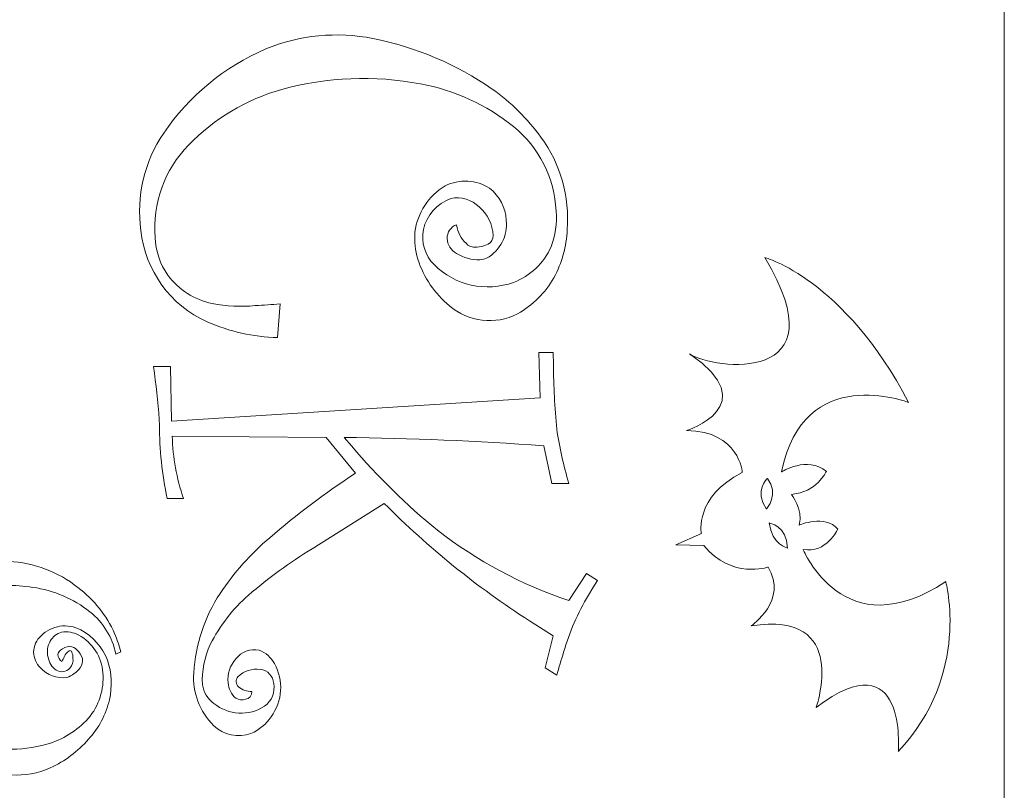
# Model space of a CAD drawing. Header units: millimetres. Extents: x -357 to 413, y -199 to 390.
# Tile 213 of 256: x 344 to 413, y 99 to 153. Entities that reach past the tile are written whole.
import ezdxf

# ---------------------------------------------------------------- set-up
doc = ezdxf.new("R2010")
doc.units = ezdxf.units.MM
doc.header["$MEASUREMENT"] = 0
doc.layers.add('Layer 1', color=7, linetype='Continuous')

msp = doc.modelspace()

# ---------------------------------------------------------------- linework, layer by layer
at = {"layer": 'Layer 1', "color": 173, "lineweight": 0}
msp.add_open_spline([(412.5212, 97.8702), (412.5212, 97.8702), (412.5212, 235.8701), (412.5212, 235.8701), (412.5212, 235.8701), (412.5212, 235.8701), (409.5212, 235.8701), (409.5212, 235.8701), (409.5212, 235.8701), (409.5212, 235.8701), (409.5212, 238.8701), (409.5212, 238.8701), (409.5212, 238.8701), (409.5212, 238.8701), (412.5212, 238.8701), (412.5212, 238.8701), (412.5212, 238.8701), (412.5212, 238.8701), (412.5212, 241.8701), (412.5212, 241.8701), (412.5212, 241.8701), (412.5212, 241.8701), (409.5212, 241.8701), (409.5212, 241.8701), (409.5212, 241.8701), (409.5212, 241.8701), (409.5212, 244.8701), (409.5212, 244.8701), (409.5212, 244.8701), (409.5212, 244.8701), (268.5212, 244.8701), (268.5212, 244.8701), (268.5212, 244.8701), (268.5212, 244.8701), (268.5212, 241.8701), (268.5212, 241.8701), (268.5212, 241.8701), (268.5212, 241.8701), (265.5212, 241.8701), (265.5212, 241.8701), (265.5212, 241.8701), (265.5212, 241.8701), (265.5212, 238.8701), (265.5212, 238.8701), (265.5212, 238.8701), (265.5212, 238.8701), (268.5212, 238.8701), (268.5212, 238.8701), (268.5212, 238.8701), (268.5212, 238.8701), (268.5212, 235.8701), (268.5212, 235.8701), (268.5212, 235.8701), (268.5212, 235.8701), (265.5212, 235.8701), (265.5212, 235.8701), (265.5212, 235.8701), (265.5212, 235.8701), (265.5212, 97.8702), (265.5212, 97.8702), (265.5212, 97.8702), (265.5212, 97.8702), (412.5212, 97.8702), (412.5212, 97.8702)], degree=3, knots=[0, 0, 0, 0, 0.0588235, 0.0588235, 0.0588235, 0.0588235, 0.1176471, 0.1176471, 0.1176471, 0.1176471, 0.1764706, 0.1764706, 0.1764706, 0.1764706, 0.2352941, 0.2352941, 0.2352941, 0.2352941, 0.2941176, 0.2941176, 0.2941176, 0.2941176, 0.3529412, 0.3529412, 0.3529412, 0.3529412, 0.4117647, 0.4117647, 0.4117647, 0.4117647, 0.4705882, 0.4705882, 0.4705882, 0.4705882, 0.5294118, 0.5294118, 0.5294118, 0.5294118, 0.5882353, 0.5882353, 0.5882353, 0.5882353, 0.6470588, 0.6470588, 0.6470588, 0.6470588, 0.7058824, 0.7058824, 0.7058824, 0.7058824, 0.7647059, 0.7647059, 0.7647059, 0.7647059, 0.8235294, 0.8235294, 0.8235294, 0.8235294, 0.8823529, 0.8823529, 0.8823529, 0.8823529, 1, 1, 1, 1], dxfattribs=at)
at = {"layer": 'Layer 1', "color": 140, "lineweight": 0}
for points, knots in [([(382.0487, 137.9763), (381.9948, 136.8049), (381.6771, 135.6604), (381.1195, 134.6288), (381.1195, 134.6288), (380.5239, 133.5721), (379.646, 132.7022), (378.5838, 132.1164), (378.5838, 132.1164), (377.0397, 131.3056), (375.1554, 131.5255), (373.8395, 132.6701), (373.8395, 132.6701), (372.8057, 133.5131), (372.0401, 134.6393), (371.6366, 135.9108), (371.6366, 135.9108), (371.4532, 136.525), (371.3821, 137.1673), (371.4268, 137.8068), (371.4268, 137.8068), (371.6089, 139.1452), (372.3836, 140.3286), (373.5374, 141.0309), (373.5374, 141.0309), (374.5292, 141.5209), (375.7031, 141.4589), (376.6376, 140.8671), (376.6376, 140.8671), (377.3309, 140.3299), (377.7521, 139.5148), (377.7894, 138.6385), (377.7894, 138.6385), (377.9189, 137.5592), (377.3794, 136.5098), (376.4265, 135.9868), (376.4265, 135.9868), (376.2813, 135.9192), (376.1233, 135.8838), (375.9632, 135.8831), (375.9632, 135.8831), (375.3829, 135.8587), (374.8089, 136.0115), (374.3176, 136.3211), (374.3176, 136.3211), (373.9397, 136.533), (373.6973, 136.9249), (373.6765, 137.3577), (373.6765, 137.3577), (373.6619, 137.7888), (373.931, 138.1794), (374.339, 138.3194), (374.339, 138.3194), (374.339, 138.3194), (374.3638, 138.0971), (374.3638, 138.0971), (374.3638, 138.0971), (374.4903, 137.6298), (374.7566, 137.2126), (375.1271, 136.9009), (375.1271, 136.9009), (375.2377, 136.8134), (375.3734, 136.7637), (375.5144, 136.7593), (375.5144, 136.7593), (375.8681, 136.7376), (376.2214, 136.8074), (376.5402, 136.9622), (376.5402, 136.9622), (376.76, 137.0844), (376.8923, 137.3201), (376.8821, 137.5714), (376.8821, 137.5714), (376.855, 138.3415), (376.5043, 139.0642), (375.9161, 139.562), (375.9161, 139.562), (375.3906, 140.073), (374.647, 140.2922), (373.9284, 140.1479), (373.9284, 140.1479), (372.9738, 139.7866), (372.2597, 138.9799), (372.017, 137.9886), (372.017, 137.9886), (371.844, 137.0965), (372.1273, 136.1767), (372.7723, 135.5366), (372.7723, 135.5366), (374.2225, 134.084), (376.3817, 133.6028), (378.3114, 134.3022), (378.3114, 134.3022), (379.4713, 134.7513), (380.4088, 135.6365), (380.9238, 136.7687), (380.9238, 136.7687), (381.2292, 137.5635), (381.3475, 138.4178), (381.2694, 139.2657), (381.2694, 139.2657), (381.168, 141.5668), (380.0865, 143.7151), (378.2986, 145.1672), (378.2986, 145.1672), (376.4198, 146.6811), (374.1933, 147.7029), (371.8203, 148.14), (371.8203, 148.14), (368.6076, 148.7532), (365.2975, 148.6205), (362.1442, 147.7519), (362.1442, 147.7519), (359.6707, 147.052), (357.4264, 145.7104), (355.6389, 143.863), (355.6389, 143.863), (353.9722, 142.1508), (353.1246, 139.8021), (353.3137, 137.4201), (353.3137, 137.4201), (353.3613, 136.4814), (353.6667, 135.5737), (354.1962, 134.7972), (354.1962, 134.7972), (354.9609, 133.7902), (356.062, 133.0922), (357.299, 132.8302), (357.299, 132.8302), (358.2887, 132.6397), (359.2998, 132.5883), (360.3037, 132.6775), (360.3037, 132.6775), (360.8795, 132.7123), (361.4548, 132.755), (362.0294, 132.8057), (362.0294, 132.8057), (362.0294, 132.8057), (361.8584, 130.4549), (361.8584, 130.4549), (361.8584, 130.4549), (360.164, 130.4961), (358.494, 130.8691), (356.9431, 131.5528), (356.9431, 131.5528), (354.3787, 132.6975), (352.6193, 135.1254), (352.3301, 137.9188), (352.3301, 137.9188), (351.9959, 140.2967), (352.5613, 142.7145), (353.9153, 144.6976), (353.9153, 144.6976), (355.6811, 147.2951), (358.1495, 149.3354), (361.0329, 150.5809), (361.0329, 150.5809), (363.3986, 151.5452), (365.9947, 151.7962), (368.5013, 151.3029), (368.5013, 151.3029), (371.4892, 150.7101), (374.3226, 149.5088), (376.826, 147.7733), (376.826, 147.7733), (378.1302, 146.8467), (379.2758, 145.7151), (380.2182, 144.4223), (380.2182, 144.4223), (381.5823, 142.5632), (382.2322, 140.2749), (382.0487, 137.9763)], [0, 0, 0, 0, 0.0227273, 0.0227273, 0.0227273, 0.0227273, 0.0454545, 0.0454545, 0.0454545, 0.0454545, 0.0681818, 0.0681818, 0.0681818, 0.0681818, 0.0909091, 0.0909091, 0.0909091, 0.0909091, 0.1136364, 0.1136364, 0.1136364, 0.1136364, 0.1363636, 0.1363636, 0.1363636, 0.1363636, 0.1590909, 0.1590909, 0.1590909, 0.1590909, 0.1818182, 0.1818182, 0.1818182, 0.1818182, 0.2045455, 0.2045455, 0.2045455, 0.2045455, 0.2272727, 0.2272727, 0.2272727, 0.2272727, 0.25, 0.25, 0.25, 0.25, 0.2727273, 0.2727273, 0.2727273, 0.2727273, 0.2954545, 0.2954545, 0.2954545, 0.2954545, 0.3181818, 0.3181818, 0.3181818, 0.3181818, 0.3409091, 0.3409091, 0.3409091, 0.3409091, 0.3636364, 0.3636364, 0.3636364, 0.3636364, 0.3863636, 0.3863636, 0.3863636, 0.3863636, 0.4090909, 0.4090909, 0.4090909, 0.4090909, 0.4318182, 0.4318182, 0.4318182, 0.4318182, 0.4545455, 0.4545455, 0.4545455, 0.4545455, 0.4772727, 0.4772727, 0.4772727, 0.4772727, 0.5, 0.5, 0.5, 0.5, 0.5227273, 0.5227273, 0.5227273, 0.5227273, 0.5454545, 0.5454545, 0.5454545, 0.5454545, 0.5681818, 0.5681818, 0.5681818, 0.5681818, 0.5909091, 0.5909091, 0.5909091, 0.5909091, 0.6136364, 0.6136364, 0.6136364, 0.6136364, 0.6363636, 0.6363636, 0.6363636, 0.6363636, 0.6590909, 0.6590909, 0.6590909, 0.6590909, 0.6818182, 0.6818182, 0.6818182, 0.6818182, 0.7045455, 0.7045455, 0.7045455, 0.7045455, 0.7272727, 0.7272727, 0.7272727, 0.7272727, 0.75, 0.75, 0.75, 0.75, 0.7727273, 0.7727273, 0.7727273, 0.7727273, 0.7954545, 0.7954545, 0.7954545, 0.7954545, 0.8181818, 0.8181818, 0.8181818, 0.8181818, 0.8409091, 0.8409091, 0.8409091, 0.8409091, 0.8636364, 0.8636364, 0.8636364, 0.8636364, 0.8863636, 0.8863636, 0.8863636, 0.8863636, 0.9090909, 0.9090909, 0.9090909, 0.9090909, 0.9318182, 0.9318182, 0.9318182, 0.9318182, 0.9545455, 0.9545455, 0.9545455, 0.9545455, 1, 1, 1, 1]), ([(405.1318, 101.6013), (410.2055, 106.973), (408.4368, 113.4409), (408.4368, 113.4409), (408.4368, 113.4409), (401.3558, 108.7387), (398.4941, 115.6805), (398.4941, 115.6805), (398.4941, 115.6805), (400.1172, 115.3733), (400.906, 117.0908), (400.906, 117.0908), (400.906, 117.0908), (400.0072, 118.1651), (398.2239, 117.3777), (398.2239, 117.3777), (398.2239, 117.3777), (398.5044, 118.4958), (397.6781, 119.5217), (397.6781, 119.5217), (397.6781, 119.5217), (399.4112, 119.6114), (400.1148, 121.1248), (400.1148, 121.1248), (400.1148, 121.1248), (398.7711, 122.2366), (396.9974, 121.0808), (396.9974, 121.0808), (396.9974, 121.0808), (398.4928, 128.7564), (405.8476, 125.9301), (405.8476, 125.9301), (405.8476, 125.9301), (401.3532, 134.5521), (395.8144, 136.0373), (395.8144, 136.0373), (395.8144, 136.0373), (401.2154, 127.0938), (392.2645, 128.2184), (390.5767, 129.3104), (390.5767, 129.3104), (395.893, 125.731), (390.3667, 123.9649), (390.3667, 123.9649), (390.3667, 123.9649), (394.0607, 123.9391), (394.2546, 121.0385), (394.2546, 121.0385), (394.2546, 121.0385), (390.8913, 119.3784), (391.399, 116.7895), (391.399, 116.7895), (391.399, 116.7895), (391.399, 116.7895), (389.6148, 116.002), (389.6148, 116.002), (389.6148, 116.002), (389.6148, 116.002), (391.5643, 115.9468), (391.5643, 115.9468), (391.5643, 115.9468), (393.5285, 113.5809), (396.047, 114.4498), (396.047, 114.4498), (396.047, 114.4498), (397.4941, 112.1699), (394.8722, 110.3502), (394.8722, 110.3502), (394.8722, 110.3502), (401.803, 111.4659), (399.4036, 104.667), (399.4036, 104.667), (399.4036, 104.667), (405.7748, 109.4802), (405.1318, 101.6013), (405.1318, 101.6013)], [0, 0, 0, 0, 0.05, 0.05, 0.05, 0.05, 0.1, 0.1, 0.1, 0.1, 0.15, 0.15, 0.15, 0.15, 0.2, 0.2, 0.2, 0.2, 0.25, 0.25, 0.25, 0.25, 0.3, 0.3, 0.3, 0.3, 0.35, 0.35, 0.35, 0.35, 0.4, 0.4, 0.4, 0.4, 0.45, 0.45, 0.45, 0.45, 0.5, 0.5, 0.5, 0.5, 0.55, 0.55, 0.55, 0.55, 0.6, 0.6, 0.6, 0.6, 0.65, 0.65, 0.65, 0.65, 0.7, 0.7, 0.7, 0.7, 0.75, 0.75, 0.75, 0.75, 0.8, 0.8, 0.8, 0.8, 0.85, 0.85, 0.85, 0.85, 0.9, 0.9, 0.9, 0.9, 1, 1, 1, 1]), ([(383.8293, 112.9955), (383.8293, 112.9955), (383.5358, 112.5037), (383.5358, 112.5037), (383.5358, 112.5037), (382.7826, 111.2549), (382.1972, 109.9123), (381.7948, 108.5106), (381.7948, 108.5106), (381.6277, 107.9788), (381.4718, 107.4435), (381.3272, 106.9052), (381.3272, 106.9052), (381.3272, 106.9052), (380.5151, 107.4181), (380.5151, 107.4181), (380.5151, 107.4181), (380.5151, 107.4181), (381.0708, 109.662), (381.0708, 109.662), (381.0708, 109.662), (381.0708, 109.662), (379.4096, 110.7086), (379.4096, 110.7086), (379.4096, 110.7086), (375.7496, 113.0598), (372.358, 115.8047), (369.2954, 118.8941), (369.2954, 118.8941), (369.2954, 118.8941), (364.2733, 115.7313), (364.2733, 115.7313), (364.2733, 115.7313), (362.7073, 114.773), (361.2212, 113.6898), (359.8296, 112.4923), (359.8296, 112.4923), (358.7272, 111.5326), (357.8225, 110.3671), (357.1662, 109.0611), (357.1662, 109.0611), (356.7575, 108.181), (356.568, 107.2151), (356.614, 106.2458), (356.614, 106.2458), (356.699, 105.7223), (356.986, 105.2532), (357.4132, 104.9391), (357.4132, 104.9391), (358.4297, 104.1203), (359.8549, 104.0471), (360.95, 104.7573), (360.95, 104.7573), (361.4517, 105.1134), (361.6991, 105.7303), (361.5826, 106.3344), (361.5826, 106.3344), (361.5572, 106.845), (361.1617, 107.2611), (360.6531, 107.3124), (360.6531, 107.3124), (360.0801, 107.4012), (359.4994, 107.2125), (359.0882, 106.8037), (359.0882, 106.8037), (358.9234, 106.591), (358.9398, 106.2901), (359.1266, 106.0965), (359.1266, 106.0965), (359.3929, 105.8849), (359.7231, 105.7706), (360.0632, 105.7725), (360.0632, 105.7725), (360.0776, 105.5044), (359.8843, 105.2693), (359.6184, 105.2317), (359.6184, 105.2317), (359.3956, 105.1582), (359.1519, 105.1839), (358.9494, 105.3024), (358.9494, 105.3024), (358.6336, 105.5773), (358.4407, 105.9665), (358.4131, 106.3843), (358.4131, 106.3843), (358.3367, 106.9915), (358.5341, 107.6012), (358.9519, 108.0484), (358.9519, 108.0484), (359.3246, 108.5564), (359.9643, 108.7937), (360.5781, 108.6516), (360.5781, 108.6516), (361.0325, 108.4796), (361.409, 108.149), (361.6384, 107.7207), (361.6384, 107.7207), (362.2954, 106.5482), (362.2026, 105.0997), (361.4013, 104.0207), (361.4013, 104.0207), (361.0608, 103.4988), (360.5734, 103.0893), (360.0005, 102.8439), (360.0005, 102.8439), (359.0937, 102.519), (358.0811, 102.7414), (357.3939, 103.4163), (357.3939, 103.4163), (356.4149, 104.3759), (355.9093, 105.7189), (356.0122, 107.0858), (356.0122, 107.0858), (356.1229, 109.0582), (356.758, 110.9652), (357.8518, 112.6102), (357.8518, 112.6102), (358.8151, 114.0601), (359.9771, 115.3676), (361.3039, 116.4943), (361.3039, 116.4943), (363.1928, 118.1277), (365.1917, 119.6293), (367.2866, 120.9885), (367.2866, 120.9885), (367.2866, 120.9885), (365.235, 123.4889), (365.235, 123.4889), (365.235, 123.4889), (365.235, 123.4889), (354.5068, 123.5744), (354.5068, 123.5744), (354.5068, 123.5744), (354.5513, 122.0968), (354.8178, 120.6343), (355.2975, 119.2361), (355.2975, 119.2361), (355.2975, 119.2361), (354.1649, 119.2361), (354.1649, 119.2361), (354.1649, 119.2361), (353.7951, 120.9229), (353.6137, 122.6456), (353.6241, 124.3725), (353.6241, 124.3725), (353.6241, 124.3725), (353.6038, 124.7472), (353.6038, 124.7472), (353.6038, 124.7472), (353.5065, 125.977), (353.3729, 127.2036), (353.2032, 128.4255), (353.2032, 128.4255), (353.2032, 128.4255), (354.3786, 128.4255), (354.3786, 128.4255), (354.3786, 128.4255), (354.3786, 128.4255), (354.4641, 124.6215), (354.4641, 124.6215), (354.4641, 124.6215), (354.4641, 124.6215), (380.1518, 126.2457), (380.1518, 126.2457), (380.1518, 126.2457), (380.1518, 126.2457), (380.0664, 129.4086), (380.0664, 129.4086), (380.0664, 129.4086), (380.0664, 129.4086), (381.0708, 129.4086), (381.0708, 129.4086), (381.0708, 129.4086), (381.0708, 129.4086), (381.0879, 128.5768), (381.0879, 128.5768), (381.0879, 128.5768), (381.1001, 127.0709), (381.1769, 125.5664), (381.3181, 124.067), (381.3181, 124.067), (381.5149, 122.7885), (381.7963, 121.5245), (382.1607, 120.2833), (382.1607, 120.2833), (382.1607, 120.2833), (380.9853, 120.2833), (380.9853, 120.2833), (380.9853, 120.2833), (380.9853, 120.2833), (380.4083, 122.9119), (380.4083, 122.9119), (380.4083, 122.9119), (375.778, 123.25), (371.1383, 123.4424), (366.4959, 123.4889), (366.4959, 123.4889), (366.4959, 123.4889), (367.025, 122.8737), (367.025, 122.8737), (367.025, 122.8737), (368.8336, 120.7425), (370.8353, 118.7831), (373.0046, 117.0203), (373.0046, 117.0203), (375.7606, 114.8854), (378.8556, 113.2287), (382.1607, 112.1196), (382.1607, 112.1196), (382.1607, 112.1196), (383.4002, 114.0002), (383.4002, 114.0002), (383.4002, 114.0002), (383.4002, 114.0002), (384.1482, 113.5087), (384.1482, 113.5087), (384.1482, 113.5087), (384.1482, 113.5087), (383.8293, 112.9955), (383.8293, 112.9955)], [0, 0, 0, 0, 0.0178571, 0.0178571, 0.0178571, 0.0178571, 0.0357143, 0.0357143, 0.0357143, 0.0357143, 0.0535714, 0.0535714, 0.0535714, 0.0535714, 0.0714286, 0.0714286, 0.0714286, 0.0714286, 0.0892857, 0.0892857, 0.0892857, 0.0892857, 0.1071429, 0.1071429, 0.1071429, 0.1071429, 0.125, 0.125, 0.125, 0.125, 0.1428571, 0.1428571, 0.1428571, 0.1428571, 0.1607143, 0.1607143, 0.1607143, 0.1607143, 0.1785714, 0.1785714, 0.1785714, 0.1785714, 0.1964286, 0.1964286, 0.1964286, 0.1964286, 0.2142857, 0.2142857, 0.2142857, 0.2142857, 0.2321429, 0.2321429, 0.2321429, 0.2321429, 0.25, 0.25, 0.25, 0.25, 0.2678571, 0.2678571, 0.2678571, 0.2678571, 0.2857143, 0.2857143, 0.2857143, 0.2857143, 0.3035714, 0.3035714, 0.3035714, 0.3035714, 0.3214286, 0.3214286, 0.3214286, 0.3214286, 0.3392857, 0.3392857, 0.3392857, 0.3392857, 0.3571429, 0.3571429, 0.3571429, 0.3571429, 0.375, 0.375, 0.375, 0.375, 0.3928571, 0.3928571, 0.3928571, 0.3928571, 0.4107143, 0.4107143, 0.4107143, 0.4107143, 0.4285714, 0.4285714, 0.4285714, 0.4285714, 0.4464286, 0.4464286, 0.4464286, 0.4464286, 0.4642857, 0.4642857, 0.4642857, 0.4642857, 0.4821429, 0.4821429, 0.4821429, 0.4821429, 0.5, 0.5, 0.5, 0.5, 0.5178571, 0.5178571, 0.5178571, 0.5178571, 0.5357143, 0.5357143, 0.5357143, 0.5357143, 0.5535714, 0.5535714, 0.5535714, 0.5535714, 0.5714286, 0.5714286, 0.5714286, 0.5714286, 0.5892857, 0.5892857, 0.5892857, 0.5892857, 0.6071429, 0.6071429, 0.6071429, 0.6071429, 0.625, 0.625, 0.625, 0.625, 0.6428571, 0.6428571, 0.6428571, 0.6428571, 0.6607143, 0.6607143, 0.6607143, 0.6607143, 0.6785714, 0.6785714, 0.6785714, 0.6785714, 0.6964286, 0.6964286, 0.6964286, 0.6964286, 0.7142857, 0.7142857, 0.7142857, 0.7142857, 0.7321429, 0.7321429, 0.7321429, 0.7321429, 0.75, 0.75, 0.75, 0.75, 0.7678571, 0.7678571, 0.7678571, 0.7678571, 0.7857143, 0.7857143, 0.7857143, 0.7857143, 0.8035714, 0.8035714, 0.8035714, 0.8035714, 0.8214286, 0.8214286, 0.8214286, 0.8214286, 0.8392857, 0.8392857, 0.8392857, 0.8392857, 0.8571429, 0.8571429, 0.8571429, 0.8571429, 0.875, 0.875, 0.875, 0.875, 0.8928571, 0.8928571, 0.8928571, 0.8928571, 0.9107143, 0.9107143, 0.9107143, 0.9107143, 0.9285714, 0.9285714, 0.9285714, 0.9285714, 0.9464286, 0.9464286, 0.9464286, 0.9464286, 0.9642857, 0.9642857, 0.9642857, 0.9642857, 1, 1, 1, 1]), ([(396.0035, 120.6312), (396.8835, 119.5533), (395.9316, 118.4914), (395.9316, 118.4914), (395.9316, 118.4914), (395.0382, 119.8073), (396.0035, 120.6312), (396.0035, 120.6312)], [0, 0, 0, 0, 0.3333333, 0.3333333, 0.3333333, 0.3333333, 1, 1, 1, 1]), ([(396.1306, 117.53), (396.1306, 117.53), (397.3571, 117.333), (397.4115, 115.7804), (397.4115, 115.7804), (397.4115, 115.7804), (396.3052, 116.001), (396.1306, 117.53)], [0, 0, 0, 0, 0.3333333, 0.3333333, 0.3333333, 0.3333333, 1, 1, 1, 1]), ([(350.5749, 108.3801), (350.3461, 109.5469), (349.7075, 110.5934), (348.7746, 111.3305), (348.7746, 111.3305), (347.6206, 112.2406), (346.2468, 112.8299), (344.792, 113.0388), (344.792, 113.0388), (343.523, 113.2496), (342.2249, 113.2085), (340.9717, 112.9179), (340.9717, 112.9179), (339.3454, 112.5214), (337.9157, 111.5541), (336.9426, 110.192), (336.9426, 110.192), (336.2853, 109.2093), (335.9449, 108.0487), (335.9674, 106.8666), (335.9674, 106.8666), (335.9606, 105.7721), (336.4041, 104.7227), (337.1939, 103.9649), (337.1939, 103.9649), (338.0471, 103.1635), (339.0685, 102.5632), (340.1837, 102.2076), (340.1837, 102.2076), (341.9919, 101.6339), (343.927, 101.5965), (345.756, 102.1), (345.756, 102.1), (346.8691, 102.4162), (347.871, 103.0384), (348.6479, 103.8959), (348.6479, 103.8959), (349.4057, 104.775), (349.7746, 105.9239), (349.6703, 107.0798), (349.6703, 107.0798), (349.5978, 108.1868), (348.9634, 109.1795), (347.9893, 109.7103), (347.9893, 109.7103), (347.6226, 109.9074), (347.2015, 109.9787), (346.7904, 109.9135), (346.7904, 109.9135), (346.4535, 109.824), (346.17, 109.5965), (346.0094, 109.2872), (346.0094, 109.2872), (345.8132, 108.9529), (345.7565, 108.5547), (345.8517, 108.179), (345.8517, 108.179), (345.9109, 107.8113), (346.1144, 107.4825), (346.4171, 107.2655), (346.4171, 107.2655), (346.7269, 107.082), (347.1227, 107.1407), (347.3659, 107.4063), (347.3659, 107.4063), (347.5456, 107.5916), (347.6289, 107.8502), (347.5913, 108.1056), (347.5913, 108.1056), (347.5933, 108.2516), (347.5648, 108.3964), (347.5076, 108.5308), (347.5076, 108.5308), (347.4942, 108.5671), (347.4667, 108.5967), (347.4314, 108.6125), (347.4314, 108.6125), (347.396, 108.6283), (347.3556, 108.629), (347.3196, 108.6148), (347.3196, 108.6148), (347.1748, 108.5091), (347.0602, 108.3677), (346.9868, 108.2041), (346.9868, 108.2041), (346.9275, 108.0966), (346.872, 107.987), (346.8204, 107.8756), (346.8204, 107.8756), (346.6481, 107.9748), (346.5409, 108.1578), (346.5388, 108.3567), (346.5388, 108.3567), (346.5516, 108.4743), (346.614, 108.5806), (346.7104, 108.6492), (346.7104, 108.6492), (346.8951, 108.8114), (347.127, 108.9104), (347.3718, 108.9316), (347.3718, 108.9316), (347.5633, 108.91), (347.7399, 108.8189), (347.8685, 108.6755), (347.8685, 108.6755), (348.0498, 108.5182), (348.1804, 108.3107), (348.2437, 108.0791), (348.2437, 108.0791), (348.2943, 107.8518), (348.2354, 107.6138), (348.0847, 107.4362), (348.0847, 107.4362), (347.8546, 107.1176), (347.5312, 106.8783), (347.1592, 106.7514), (347.1592, 106.7514), (346.4685, 106.6565), (345.7765, 106.9144), (345.3164, 107.4382), (345.3164, 107.4382), (345.0275, 107.7209), (344.8599, 108.1051), (344.8493, 108.5092), (344.8493, 108.5092), (344.854, 108.9476), (345.0412, 109.3643), (345.3658, 109.659), (345.3658, 109.659), (346.0964, 110.397), (347.2272, 110.5644), (348.1403, 110.0697), (348.1403, 110.0697), (348.9907, 109.6088), (349.6488, 108.8602), (349.9971, 107.9577), (349.9971, 107.9577), (350.2952, 107.0672), (350.3406, 106.1117), (350.1283, 105.1969), (350.1283, 105.1969), (349.888, 104.1679), (349.3849, 103.2187), (348.6681, 102.4423), (348.6681, 102.4423), (347.9331, 101.5982), (347.0274, 100.9197), (346.0108, 100.4516), (346.0108, 100.4516), (345.1487, 100.0735), (344.2087, 99.9064), (343.2691, 99.9643), (343.2691, 99.9643), (341.6156, 100.039), (340.0227, 100.6088), (338.6971, 101.5997), (338.6971, 101.5997), (337.8502, 102.2003), (337.118, 102.9481), (336.5353, 103.8074), (336.5353, 103.8074), (335.8203, 104.8888), (335.4795, 106.1749), (335.565, 107.4684), (335.565, 107.4684), (335.6275, 109.6418), (336.6003, 111.6896), (338.2455, 113.1112), (338.2455, 113.1112), (339.57, 114.3177), (341.325, 114.9401), (343.1137, 114.8377), (343.1137, 114.8377), (344.8737, 114.7627), (346.5634, 114.1258), (347.935, 113.0205), (347.935, 113.0205), (349.0432, 112.1822), (349.923, 111.0788), (350.4936, 109.8119), (350.4936, 109.8119), (350.6743, 109.3986), (350.8193, 108.9707), (350.9269, 108.5327), (350.9269, 108.5327), (350.9269, 108.5327), (350.5749, 108.3801), (350.5749, 108.3801)], [0, 0, 0, 0, 0.0208333, 0.0208333, 0.0208333, 0.0208333, 0.0416667, 0.0416667, 0.0416667, 0.0416667, 0.0625, 0.0625, 0.0625, 0.0625, 0.0833333, 0.0833333, 0.0833333, 0.0833333, 0.1041667, 0.1041667, 0.1041667, 0.1041667, 0.125, 0.125, 0.125, 0.125, 0.1458333, 0.1458333, 0.1458333, 0.1458333, 0.1666667, 0.1666667, 0.1666667, 0.1666667, 0.1875, 0.1875, 0.1875, 0.1875, 0.2083333, 0.2083333, 0.2083333, 0.2083333, 0.2291667, 0.2291667, 0.2291667, 0.2291667, 0.25, 0.25, 0.25, 0.25, 0.2708333, 0.2708333, 0.2708333, 0.2708333, 0.2916667, 0.2916667, 0.2916667, 0.2916667, 0.3125, 0.3125, 0.3125, 0.3125, 0.3333333, 0.3333333, 0.3333333, 0.3333333, 0.3541667, 0.3541667, 0.3541667, 0.3541667, 0.375, 0.375, 0.375, 0.375, 0.3958333, 0.3958333, 0.3958333, 0.3958333, 0.4166667, 0.4166667, 0.4166667, 0.4166667, 0.4375, 0.4375, 0.4375, 0.4375, 0.4583333, 0.4583333, 0.4583333, 0.4583333, 0.4791667, 0.4791667, 0.4791667, 0.4791667, 0.5, 0.5, 0.5, 0.5, 0.5208333, 0.5208333, 0.5208333, 0.5208333, 0.5416667, 0.5416667, 0.5416667, 0.5416667, 0.5625, 0.5625, 0.5625, 0.5625, 0.5833333, 0.5833333, 0.5833333, 0.5833333, 0.6041667, 0.6041667, 0.6041667, 0.6041667, 0.625, 0.625, 0.625, 0.625, 0.6458333, 0.6458333, 0.6458333, 0.6458333, 0.6666667, 0.6666667, 0.6666667, 0.6666667, 0.6875, 0.6875, 0.6875, 0.6875, 0.7083333, 0.7083333, 0.7083333, 0.7083333, 0.7291667, 0.7291667, 0.7291667, 0.7291667, 0.75, 0.75, 0.75, 0.75, 0.7708333, 0.7708333, 0.7708333, 0.7708333, 0.7916667, 0.7916667, 0.7916667, 0.7916667, 0.8125, 0.8125, 0.8125, 0.8125, 0.8333333, 0.8333333, 0.8333333, 0.8333333, 0.8541667, 0.8541667, 0.8541667, 0.8541667, 0.875, 0.875, 0.875, 0.875, 0.8958333, 0.8958333, 0.8958333, 0.8958333, 0.9166667, 0.9166667, 0.9166667, 0.9166667, 0.9375, 0.9375, 0.9375, 0.9375, 0.9583333, 0.9583333, 0.9583333, 0.9583333, 1, 1, 1, 1])]:
    msp.add_open_spline(points, degree=3, knots=knots, dxfattribs=at)

doc.saveas('drawing.dxf')
